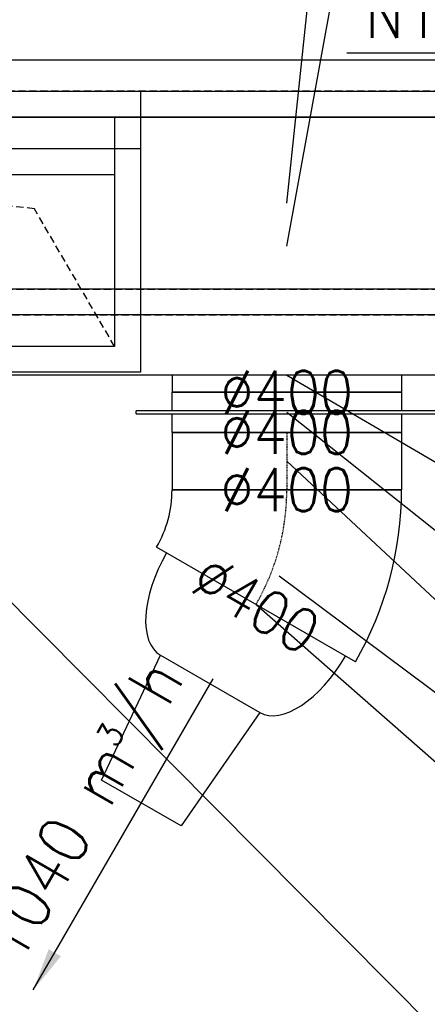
# Model space of a CAD drawing. Header units: millimetres. Extents: x -56303 to -45239, y -20463 to -4540.
# Tile 191 of 256: x -51969 to -51898, y -11755 to -11583. Entities that reach past the tile are written whole.
import ezdxf

# ---------------------------------------------------------------- set-up
doc = ezdxf.new("R2010")
doc.units = ezdxf.units.MM
doc.linetypes.add('DASHDOT', pattern=[1, 0.5, -0.25, 0, -0.25])
doc.linetypes.add('DASHED', pattern=[19.05, 12.7, -6.35])
for name, color, linetype in [('_HVAC_opis', 3, 'Continuous'), ('_HVAC_podkład', 8, 'Continuous'), ('FLUID-N1', 7, 'Continuous'), ('FLUID-N1-75-DIM', 7, 'Continuous'), ('FLUID-N1-80-NUM', 7, 'Continuous'), ('FLUID-N1-85-ARRGR', 7, 'Continuous'), ('FLUID-N1-SYM', 7, 'Continuous')]:
    doc.layers.add(name, color=color, linetype=linetype)
doc.styles.add('FDBES', font='simplex.shx')
doc.styles.add('OPIS1', font='ROMANS.SHX', dxfattribs={"width": 0.9})
doc.dimstyles.new('FDBES', dxfattribs={"dimscale": 50, "dimtxt": 4, "dimasz": 2.5, "dimexe": 0.8, "dimexo": 2, "dimgap": 1, "dimtad": 1, "dimdsep": 46, "dimtxsty": 'FDBES', "dimcen": 2.5, "dimclrd": 4, "dimclre": 5, "dimadec": 0, "dimazin": 0, "dimtfac": 1, "dimtmove": 0, "dimatfit": 3, "dimfxl": 1, "dimarcsym": 0})
doc.dimstyles.new('wymiar', dxfattribs={"dimtxt": 8, "dimasz": 5, "dimexe": 0.1, "dimexo": 0.1, "dimgap": 1, "dimtad": 1, "dimdec": 0, "dimlfac": 10, "dimdsep": 46, "dimtxsty": 'OPIS1', "dimblk": 'OBLIQUE', "dimcen": 10, "dimclrd": 256, "dimclre": 256, "dimadec": 0, "dimazin": 0, "dimtfac": 1, "dimtdec": 0, "dimtmove": 0, "dimatfit": 3, "dimfxl": 1, "dimarcsym": 0})

# ---------------------------------------------------------------- blocks, each defined once
blk = doc.blocks.new('*U318')
at = {"color": 7, "linetype": 'Continuous'}
for p, q in [((-195, -745), (-195, 745)), ((-195, 745), (195, 745)), ((195, 745), (195, -745)), ((195, -745), (-195, -745))]:
    blk.add_line(p, q, dxfattribs=at)
at = {"color": 0, "linetype": 'ByBlock', "lineweight": -2}
for p, q in [((-150, -700), (-150, 700)), ((-150, 700), (150, 700)), ((150, 700), (150, -700)), ((150, -700), (-150, -700))]:
    blk.add_line(p, q, dxfattribs=at)
blk = doc.blocks.new('*U477')
at = {"color": 7, "linetype": 'Continuous'}
for p, q in [((-195, -395), (-195, 395)), ((-195, 395), (195, 395)), ((195, 395), (195, -395)), ((195, -395), (-195, -395))]:
    blk.add_line(p, q, dxfattribs=at)
at = {"color": 0, "linetype": 'ByBlock', "lineweight": -2}
for p, q in [((-150, -350), (-150, 350)), ((-150, 350), (150, 350)), ((150, 350), (150, -350)), ((150, -350), (-150, -350))]:
    blk.add_line(p, q, dxfattribs=at)
at = {"color": 7, "linetype": 'DASHED'}
for p, q in [((90, -210), (150, 350)), ((-150, -350), (90, -210))]:
    blk.add_line(p, q, dxfattribs=at)
blk = doc.blocks.new('*U479')
at = {"color": 7, "linetype": 'Continuous'}
for p, q in [((-745, -195), (-745, 195)), ((-745, 195), (745, 195)), ((745, 195), (745, -195)), ((745, -195), (-745, -195))]:
    blk.add_line(p, q, dxfattribs=at)
at = {"color": 0, "linetype": 'ByBlock', "lineweight": -2}
for p, q in [((-700, -150), (-700, 150)), ((-700, 150), (700, 150)), ((700, 150), (700, -150)), ((700, -150), (-700, -150))]:
    blk.add_line(p, q, dxfattribs=at)
blk = doc.blocks.new('*U517')
at = {"color": 7, "linetype": 'Continuous'}
for p, q in [((-95, -395), (-95, 395)), ((-95, 395), (295, 395)), ((295, 395), (295, -395)), ((295, -395), (-95, -395))]:
    blk.add_line(p, q, dxfattribs=at)
at = {"color": 0, "linetype": 'ByBlock', "lineweight": -2}
for p, q in [((-50, -350), (-50, 350)), ((-50, 350), (250, 350)), ((250, 350), (250, -350)), ((250, -350), (-50, -350))]:
    blk.add_line(p, q, dxfattribs=at)
blk = doc.blocks.new('*U574')
at = {"color": 132, "linetype": 'Continuous', "lineweight": -2}
for p, q in [((-800, -270), (-800, 270)), ((800, 270), (800, -270))]:
    blk.add_line(p, q, dxfattribs=at)
at = {"color": 0, "linetype": 'ByBlock', "lineweight": -2}
for p, q in [((-800, 225), (800, 225)), ((-800, -225), (800, -225))]:
    blk.add_line(p, q, dxfattribs=at)
at = {"color": 7, "linetype": 'DASHED'}
for p, q in [((745, 120), (-745, 120)), ((-745, 120), (-745, -270)), ((745, -270), (745, 120)), ((700, 75), (-700, 75)), ((-700, 75), (-700, -225)), ((700, -225), (700, 75)), ((-700, -225), (700, -225)), ((-745, -270), (745, -270))]:
    blk.add_line(p, q, dxfattribs=at)
blk = doc.blocks.new('*U582')
at = {"color": 0, "linetype": 'ByBlock', "lineweight": -2}
for p, q in [((-2.5, 262.5), (2.5, 262.5)), ((-2.5, 262.5), (-2.5, -262.5)), ((2.5, -262.5), (2.5, 262.5)), ((-35, 200), (-2.5, 200)), ((2.5, 200), (35, 200)), ((-2.5, -200), (-35, -200)), ((35, -200), (2.5, -200)), ((2.5, -262.5), (-2.5, -262.5))]:
    blk.add_line(p, q, dxfattribs=at)
at = {"color": 132, "linetype": 'Continuous', "lineweight": -2}
for p, q in [((-35, -200), (-35, 200)), ((35, 200), (35, -200))]:
    blk.add_line(p, q, dxfattribs=at)
blk = doc.blocks.new('*U583')
at = {"color": 132, "linetype": 'Continuous', "lineweight": -2}
for p, q in [((-50, -200), (-50, 200)), ((50, 200), (50, -200))]:
    blk.add_line(p, q, dxfattribs=at)
at = {"color": 0, "linetype": 'ByBlock', "lineweight": -2}
for p, q in [((-50, 200), (50, 200)), ((-50, -200), (50, -200))]:
    blk.add_line(p, q, dxfattribs=at)
at = {"layer": 'FLUID-N1-SYM', "color": 7, "linetype": 'DASHDOT'}
blk.add_line((-50, 0), (50, 0), dxfattribs=at)
blk = doc.blocks.new('*U584')
at = {"color": 0, "linetype": 'ByBlock', "lineweight": -2}
for p, q in [((0, 200), (30, 200)), ((0, -200), (30, -200))]:
    blk.add_line(p, q, dxfattribs=at)
at = {"color": 132, "linetype": 'Continuous', "lineweight": -2}
blk.add_line((30, 200), (30, -200), dxfattribs=at)
blk = doc.blocks.new('*U596')
at = {"color": 0, "linetype": 'ByBlock', "lineweight": -2}
for p, q in [((-100, 160), (-80, 400)), ((-80, 400), (80, 400)), ((80, 400), (100, 160)), ((100, 160), (-100, 160))]:
    blk.add_line(p, q, dxfattribs=at)
for centre, start_param, end_param in [((-100, 0), 0, 1.570796), ((100, 0), 4.712389, 6.283185)]:
    blk.add_ellipse(centre, major_axis=(0, 160), ratio=0.5, start_param=start_param, end_param=end_param, dxfattribs=at)
blk = doc.blocks.new('*U597')
at = {"color": 132, "linetype": 'Continuous', "lineweight": -2}
for p, q in [((-133, 150), (213.4, -50)), ((186.6, -150), (-213.4, -150))]:
    blk.add_line(p, q, dxfattribs=at)
at = {"color": 0, "linetype": 'ByBlock', "lineweight": -2}
for radius in [600, 200]:
    blk.add_arc((386.6, -150), radius, 150, 180, dxfattribs=at)
at = {"layer": 'FLUID-N1-SYM', "color": 7, "linetype": 'DASHDOT'}
blk.add_arc((386.6, -150), 400, 150, 180, dxfattribs=at)
blk = doc.blocks.new('_Oblique')
at = {"color": 0, "linetype": 'ByBlock', "lineweight": -2}
blk.add_line((-0.5, -0.5), (0.5, 0.5), dxfattribs=at)

msp = doc.modelspace()

# ---------------------------------------------------------------- linework, layer by layer
at = {"layer": '_HVAC_opis', "color": 3}
msp.add_line((-51811.98, -11844.21), (-52026.94, -11627.61), dxfattribs=at)
at = {"layer": '_HVAC_podkład'}
msp.add_lwpolyline([(-53403.44, -11589.86), (-50438.44, -11589.86)], dxfattribs=at)
at = {"layer": 'FLUID-N1-80-NUM', "color": 3}
msp.add_line((-51866.12, -11588.72), (-51911.95, -11588.72), dxfattribs=at)

# ---------------------------------------------------------------- block references
at = {"layer": 'FLUID-N1', "color": 132, "linetype": 'Continuous', "zscale": 0.1}
for name, p, xscale, yscale, rotation in [('*U517', (-51987.44, -11624.86), 0.1000000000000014, 0.1000000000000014, 90.00000000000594), ('*U574', (-51922.44, -11622.36), 0.1000000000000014, 0.1, 180.0000000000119), ('*U318', (-51922.44, -11614.86), 0.09999999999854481, 0.09999999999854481, 90.00000000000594), ('*U477', (-51987.44, -11624.86), 0.1, 0.09999999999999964, 90.00000000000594), ('*U584', (-51922.44, -11644.86), 0.1000000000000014, 0.1000000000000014, 269.9999999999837), ('*U582', (-51922.44, -11651.36), 0.1000000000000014, 0.1000000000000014, 269.9999999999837), ('*U583', (-51922.44, -11659.86), 0.1, 0.1, 269.9999999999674), ('*U597', (-51923.78, -11679.86), 0.09999999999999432, 0.09999999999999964, 179.9999999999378), ('*U596', (-51927.8, -11684.86), 0.09999999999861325, 0.09999999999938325, 149.9999999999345)]:
    msp.add_blockref(name, p, dxfattribs=dict(at, xscale=xscale, yscale=yscale, rotation=rotation))
at = {"layer": 'FLUID-N1', "color": 132, "linetype": 'Continuous', "xscale": 0.09999999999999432, "yscale": 0.09999999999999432, "zscale": 0.1}
msp.add_blockref('*U479', (-51922.44, -11614.86), dxfattribs=at)

# ---------------------------------------------------------------- texts
at = {"layer": 'FLUID-N1-75-DIM', "color": 61, "char_height": 7.5, "attachment_point": 5, "style": 'OPIS1'}
for insert in [(-51922.44, -11647.86), (-51922.44, -11647.86), (-51922.44, -11654.86), (-51922.44, -11654.86), (-51922.44, -11664.86), (-51922.44, -11664.86)]:
    msp.add_mtext('∅400\\P', dxfattribs=dict(at, insert=insert))
at = {"layer": 'FLUID-N1-75-DIM', "color": 61, "insert": (-51927.8, -11684.86), "char_height": 7.5, "attachment_point": 5, "rotation": 330, "style": 'OPIS1'}
msp.add_mtext('∅400\\P', dxfattribs=at)
at = {"layer": 'FLUID-N1-80-NUM', "color": 6, "insert": (-51889.04, -11588.72), "char_height": 8, "attachment_point": 5, "style": 'OPIS1'}
msp.add_mtext('N1-131\\P ', dxfattribs=at)
at = {"layer": 'FLUID-N1-85-ARRGR', "color": 3, "insert": (-51950.97, -11724.98), "char_height": 8.5, "attachment_point": 5, "rotation": 60, "style": 'OPIS1'}
msp.add_mtext('1040 m{\\A2;\\H0.5x;3}/h\\P ', dxfattribs=at)

# ---------------------------------------------------------------- leaders
at = {"layer": 'FLUID-N1-80-NUM', "color": 3}
for points in [[(-51922.44, -11614.86), (-51915.92, -11553.37)], [(-51922.44, -11622.36), (-51912.49, -11567.82)], [(-51922.44, -11644.86), (-51885.39, -11666.61)], [(-51922.44, -11651.36), (-51885.56, -11680.73)], [(-51922.44, -11659.86), (-51884.45, -11695.36)], [(-51923.78, -11679.86), (-51886.33, -11707.83)], [(-51927.8, -11684.86), (-51887.51, -11720.31)]]:
    msp.add_leader(points, dimstyle='wymiar', override={"dimscale": 0.1, "dimclrd": 3, "dimclre": 3}, dxfattribs=at)
at = {"layer": 'FLUID-N1-85-ARRGR', "color": 3}
msp.add_leader([(-51966.63, -11752.11), (-51935.3, -11697.85)], dimstyle='FDBES', override={"dimscale": 3, "dimclrd": 3}, dxfattribs=at)

doc.saveas('drawing.dxf')
